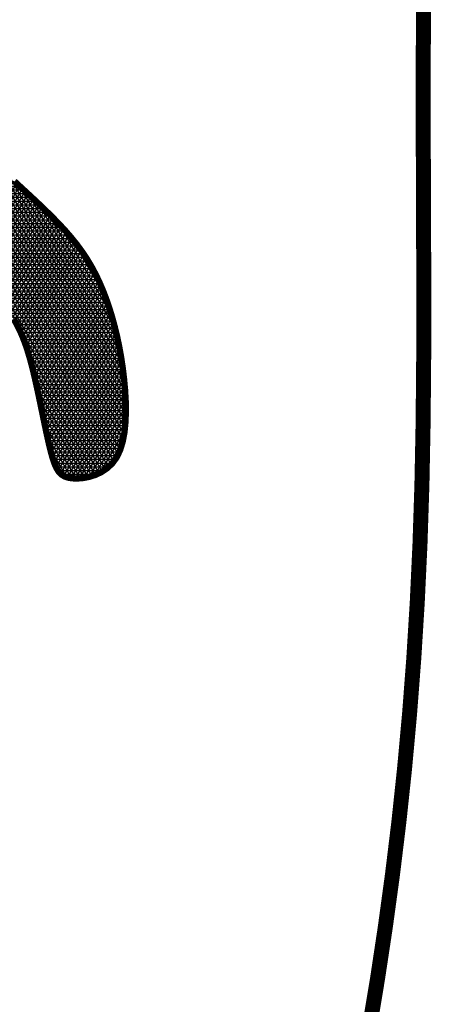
# Model space of a CAD drawing. Header units: feet. Extents: x 32.3 to 40.8, y 4.2 to 15.2.
# Tile 180 of 184: x 39.5656 to 39.6288, y 6.2348 to 6.3862. Entities that reach past the tile are written whole.
import ezdxf

# ---------------------------------------------------------------- set-up
doc = ezdxf.new("R2010")
doc.units = ezdxf.units.FT
doc.header["$MEASUREMENT"] = 0
doc.layers.add('FACE', color=7, linetype='Continuous')

msp = doc.modelspace()

# ---------------------------------------------------------------- hatches: boundary and pattern name
at = {"layer": 'FACE', "linetype": 'Continuous'}
h = msp.add_hatch(dxfattribs=at)
h.set_pattern_fill('NET3', scale=0.004605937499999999, angle=-1.272221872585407e-14, style=0)
h.set_pattern_definition([(360, (37.49866120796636, 3.510729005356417), (1.41016165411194e-19, 0.0005757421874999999), []), (59.99999999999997, (37.49866120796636, 3.510729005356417), (-0.0004986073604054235, 0.0002878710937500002), []), (120, (37.49866120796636, 3.510729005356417), (-0.0004986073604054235, -0.0002878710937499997), [])])
h.paths.add_polyline_path([(39.58160264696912, 6.331055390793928), (39.58139741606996, 6.332737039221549), (39.58114862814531, 6.334384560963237), (39.58085818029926, 6.33599416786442), (39.58052796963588, 6.337562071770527), (39.58015989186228, 6.339084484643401), (39.5797558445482, 6.340557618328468), (39.57931772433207, 6.341977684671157), (39.57884742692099, 6.343340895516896), (39.57834558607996, 6.344645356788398), (39.57780777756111, 6.345896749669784), (39.57722831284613, 6.347102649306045), (39.57660150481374, 6.348270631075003), (39.5759216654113, 6.349408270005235), (39.57518310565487, 6.350523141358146), (39.57438013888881, 6.351622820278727), (39.57350707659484, 6.352714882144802), (39.57256265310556, 6.353804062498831), (39.57156329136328, 6.354883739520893), (39.57052983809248, 6.355944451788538), (39.56948313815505, 6.356976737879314), (39.56844403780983, 6.357971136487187), (39.56743338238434, 6.358918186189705), (39.56647201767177, 6.359808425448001), (39.56558078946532, 6.360632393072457), (39.56477391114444, 6.361382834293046), (39.56403906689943, 6.362061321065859), (39.56335730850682, 6.362671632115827), (39.56270968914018, 6.363217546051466), (39.56207725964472, 6.363702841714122), (39.56144107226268, 6.364131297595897), (39.56078217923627, 6.36450669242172), (39.56008163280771, 6.364832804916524), (39.55932743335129, 6.365110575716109), (39.55853537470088, 6.365329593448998), (39.55772819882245, 6.365476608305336), (39.55692864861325, 6.365538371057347), (39.55615946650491, 6.365501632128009), (39.55544339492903, 6.365353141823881), (39.55480317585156, 6.365079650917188), (39.55426155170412, 6.364667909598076), (39.5538368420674, 6.364109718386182), (39.55352967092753, 6.363417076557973), (39.5533362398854, 6.362607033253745), (39.55325275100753, 6.361696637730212), (39.5532754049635, 6.360702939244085), (39.55340040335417, 6.359642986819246), (39.55362394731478, 6.358533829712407), (39.55394223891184, 6.357392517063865), (39.55435021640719, 6.356234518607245), (39.55483777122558, 6.355068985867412), (39.55539353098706, 6.353903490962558), (39.55600612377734, 6.352745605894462), (39.55666417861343, 6.351602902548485), (39.55735632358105, 6.350482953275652), (39.55807118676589, 6.349393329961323), (39.55879739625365, 6.348341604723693), (39.55952452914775, 6.347333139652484), (39.5602459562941, 6.34636445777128), (39.56095599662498, 6.345429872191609), (39.56164897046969, 6.344523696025), (39.56231919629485, 6.343640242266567), (39.56296099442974, 6.342773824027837), (39.563568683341, 6.341918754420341), (39.56413658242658, 6.341069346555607), (39.56466090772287, 6.34021770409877), (39.56514545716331, 6.339347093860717), (39.56559592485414, 6.338438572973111), (39.56601800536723, 6.33747319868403), (39.5664173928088, 6.336432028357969), (39.56679978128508, 6.335296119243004), (39.56717086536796, 6.334046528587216), (39.56753633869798, 6.332664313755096), (39.56790062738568, 6.331141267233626), (39.56826308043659, 6.329512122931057), (39.56862177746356, 6.327822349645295), (39.56897479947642, 6.326117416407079), (39.56932022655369, 6.324442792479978), (39.5696561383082, 6.322843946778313), (39.56998061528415, 6.321366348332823), (39.5702917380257, 6.320055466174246), (39.57059074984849, 6.318946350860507), (39.57089154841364, 6.318032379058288), (39.57121119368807, 6.317296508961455), (39.57156674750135, 6.316721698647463), (39.5719752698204, 6.316290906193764), (39.5724538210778, 6.315987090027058), (39.57301946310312, 6.315793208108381), (39.57368925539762, 6.315692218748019), (39.5744717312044, 6.3156724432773), (39.57534130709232, 6.315743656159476), (39.57626387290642, 6.315920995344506), (39.57720531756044, 6.316219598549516), (39.57813152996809, 6.316654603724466), (39.57900839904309, 6.317241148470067), (39.57980181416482, 6.31799437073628), (39.58047766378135, 6.318929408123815), (39.58100973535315, 6.320054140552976), (39.58140340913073, 6.321347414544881), (39.58167196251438, 6.322780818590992), (39.58182867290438, 6.324325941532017), (39.581886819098, 6.325954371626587), (39.58185967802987, 6.327637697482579), (39.58176052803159, 6.329347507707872)])
h.paths.add_polyline_path([(39.48781746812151, 6.35945761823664), (39.49005091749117, 6.359943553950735), (39.49225784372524, 6.360427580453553), (39.49442688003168, 6.360907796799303), (39.4965466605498, 6.361382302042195), (39.49860581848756, 6.361849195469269), (39.50059298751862, 6.36230657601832), (39.50249680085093, 6.362752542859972), (39.50430589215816, 6.363185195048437), (39.50601426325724, 6.363602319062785), (39.50763738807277, 6.364000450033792), (39.50919611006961, 6.36437581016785), (39.51071127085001, 6.364724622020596), (39.51220371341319, 6.365043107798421), (39.51369428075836, 6.365327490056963), (39.51520381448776, 6.365573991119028), (39.51675315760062, 6.365778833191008), (39.51835494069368, 6.365942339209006), (39.51998894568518, 6.366081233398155), (39.52162674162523, 6.366216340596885), (39.52323989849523, 6.366368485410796), (39.52479998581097, 6.3665584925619), (39.52627857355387, 6.366807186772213), (39.52764723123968, 6.36713539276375), (39.52887752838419, 6.367563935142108), (39.52994609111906, 6.36810637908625), (39.53084977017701, 6.368747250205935), (39.53159047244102, 6.369463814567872), (39.53217010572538, 6.370233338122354), (39.53259057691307, 6.371033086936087), (39.5328537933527, 6.371840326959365), (39.53296166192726, 6.372632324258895), (39.53291608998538, 6.373386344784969), (39.53271866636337, 6.374083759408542), (39.53236970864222, 6.374722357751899), (39.53186921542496, 6.375304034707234), (39.5312171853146, 6.375830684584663), (39.53041361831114, 6.376304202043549), (39.52945851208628, 6.376726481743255), (39.52835186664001, 6.377099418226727), (39.52709368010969, 6.37742490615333), (39.52568868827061, 6.377705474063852), (39.52416056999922, 6.377946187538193), (39.52253774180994, 6.378152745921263), (39.52084861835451, 6.378330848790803), (39.51912161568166, 6.37848619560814), (39.51738514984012, 6.378624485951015), (39.51566763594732, 6.378751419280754), (39.51399749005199, 6.378872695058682), (39.51239555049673, 6.378991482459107), (39.51085234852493, 6.379100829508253), (39.50935083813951, 6.379191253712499), (39.50787397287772, 6.379253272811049), (39.50640470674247, 6.37927740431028), (39.50492599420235, 6.379254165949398), (39.50342078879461, 6.379174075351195), (39.50187204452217, 6.37902764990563), (39.50026902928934, 6.378808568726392), (39.4986262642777, 6.378523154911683), (39.4969645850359, 6.378180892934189), (39.4953048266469, 6.37779126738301), (39.49366782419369, 6.377363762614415), (39.49207441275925, 6.376907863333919), (39.49054542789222, 6.376433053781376), (39.48910170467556, 6.375948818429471), (39.48775808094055, 6.375460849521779), (39.4865054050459, 6.374959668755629), (39.48532852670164, 6.37443200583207), (39.48421229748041, 6.373864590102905), (39.48314156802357, 6.373244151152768), (39.48210118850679, 6.37255741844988), (39.48107600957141, 6.371791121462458), (39.48005088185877, 6.370931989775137), (39.47901570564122, 6.369972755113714), (39.47798057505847, 6.36893015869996), (39.47696063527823, 6.367826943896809), (39.47597102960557, 6.366685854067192), (39.47502690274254, 6.365529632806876), (39.4741433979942, 6.364381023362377), (39.47333566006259, 6.363262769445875), (39.4726188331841, 6.362197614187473), (39.4720099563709, 6.361206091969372), (39.47153365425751, 6.360299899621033), (39.47121644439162, 6.359488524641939), (39.47108484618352, 6.35878145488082), (39.47116537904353, 6.358188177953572), (39.4714845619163, 6.357718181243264), (39.47206891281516, 6.357380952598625), (39.47294495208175, 6.357185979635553), (39.47412783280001, 6.357138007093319), (39.4755872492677, 6.357222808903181), (39.4772815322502, 6.357421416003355), (39.47916901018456, 6.357714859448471), (39.48120801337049, 6.358084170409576), (39.48335687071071, 6.358510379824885), (39.48557391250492, 6.358974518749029)])

# ---------------------------------------------------------------- linework, layer by layer
at = {"layer": 'FACE', "color": 7}
for points, const_width in [([(39.62764631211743, 6.39009097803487), (39.62757101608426, 6.381230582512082), (39.6275603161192, 6.372044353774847), (39.62758764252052, 6.362615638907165), (39.62762642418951, 6.353027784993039), (39.62765009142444, 6.343364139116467), (39.62763207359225, 6.333708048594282), (39.62754580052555, 6.324142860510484), (39.62736470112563, 6.314751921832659), (39.62706695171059, 6.305600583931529), (39.62664971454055, 6.296682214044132), (39.62611489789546, 6.287972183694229), (39.62546440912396, 6.279445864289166), (39.62470015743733, 6.27107862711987), (39.6238240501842, 6.262845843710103), (39.62283799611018, 6.25472288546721), (39.62174390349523, 6.246685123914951), (39.62054335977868, 6.238717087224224), (39.61923666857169, 6.230839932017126)], 0.002302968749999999), ([(39.56466090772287, 6.34021770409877), (39.56514545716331, 6.339347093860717), (39.56559592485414, 6.338438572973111), (39.56601800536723, 6.33747319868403), (39.5664173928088, 6.336432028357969), (39.56679978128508, 6.335296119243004), (39.56717086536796, 6.334046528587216), (39.56753633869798, 6.332664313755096), (39.56790062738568, 6.331141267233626), (39.56826308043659, 6.329512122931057), (39.56862177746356, 6.327822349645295), (39.56897479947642, 6.326117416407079), (39.56932022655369, 6.324442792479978), (39.5696561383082, 6.322843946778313), (39.56998061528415, 6.321366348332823), (39.5702917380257, 6.320055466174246), (39.57059074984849, 6.318946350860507), (39.57089154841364, 6.318032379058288), (39.57121119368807, 6.317296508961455), (39.57156674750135, 6.316721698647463), (39.5719752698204, 6.316290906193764), (39.5724538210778, 6.315987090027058), (39.57301946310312, 6.315793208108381), (39.57368925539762, 6.315692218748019), (39.5744717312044, 6.3156724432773), (39.57534130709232, 6.315743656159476), (39.57626387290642, 6.315920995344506), (39.57720531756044, 6.316219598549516), (39.57813152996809, 6.316654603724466), (39.57900839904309, 6.317241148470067), (39.57980181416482, 6.31799437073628), (39.58047766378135, 6.318929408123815), (39.58100973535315, 6.320054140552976), (39.58140340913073, 6.321347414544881), (39.58167196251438, 6.322780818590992), (39.58182867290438, 6.324325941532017), (39.581886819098, 6.325954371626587), (39.58185967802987, 6.327637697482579), (39.58176052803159, 6.329347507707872), (39.58160264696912, 6.331055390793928), (39.58139741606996, 6.332737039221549), (39.58114862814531, 6.334384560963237), (39.58085818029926, 6.33599416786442), (39.58052796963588, 6.337562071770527), (39.58015989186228, 6.339084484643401), (39.5797558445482, 6.340557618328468), (39.57931772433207, 6.341977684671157), (39.57884742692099, 6.343340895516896), (39.57834558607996, 6.344645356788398), (39.57780777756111, 6.345896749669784), (39.57722831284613, 6.347102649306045), (39.57660150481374, 6.348270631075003), (39.5759216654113, 6.349408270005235), (39.57518310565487, 6.350523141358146), (39.57438013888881, 6.351622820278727), (39.57350707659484, 6.352714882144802), (39.57256265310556, 6.353804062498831), (39.57156329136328, 6.354883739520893), (39.57052983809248, 6.355944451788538), (39.56948313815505, 6.356976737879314), (39.56844403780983, 6.357971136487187), (39.56743338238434, 6.358918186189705), (39.56647201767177, 6.359808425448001), (39.56558078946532, 6.360632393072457), (39.56477391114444, 6.361382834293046)], 0.0009694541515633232)]:
    msp.add_lwpolyline(points, dxfattribs=dict(at, const_width=const_width))

doc.saveas('drawing.dxf')
